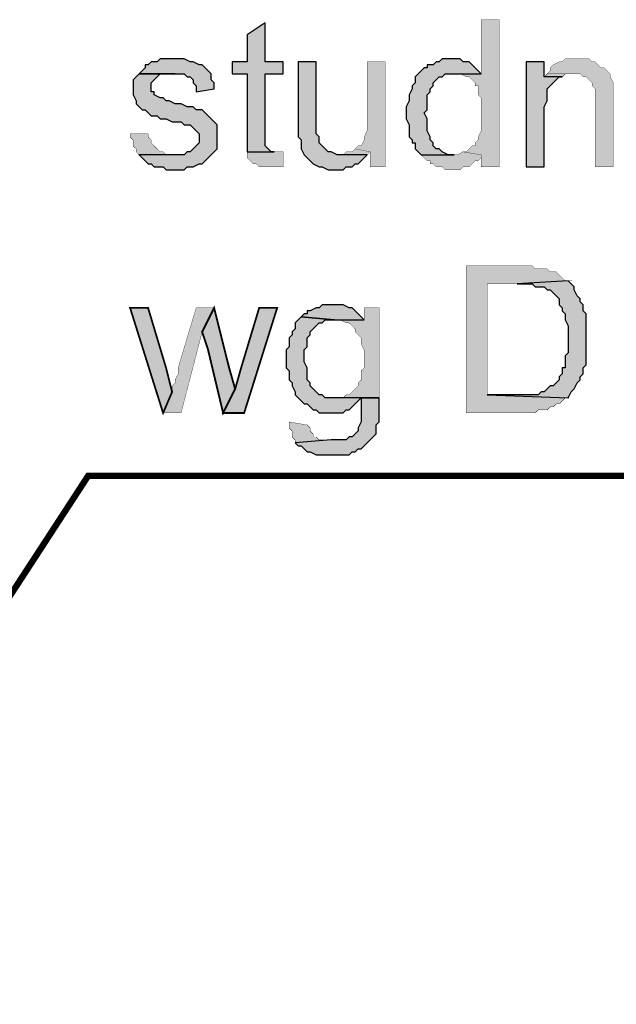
# Model space of a CAD drawing. Header units: millimetres. Extents: x 5659 to 8126, y 727 to 2118.
# Tile 29 of 53: x 6915 to 6923, y 2012 to 2026. Entities that reach past the tile are written whole.
import ezdxf

# ---------------------------------------------------------------- set-up
doc = ezdxf.new("R2010")
doc.units = ezdxf.units.MM
doc.layers.add('at_Entity', color=7, linetype='Continuous')
doc.layers.add('at_Solid', color=7, linetype='Continuous')

msp = doc.modelspace()

# ---------------------------------------------------------------- hatches: boundary and pattern name
at = {"layer": 'at_Solid'}
for points in [[(6918.147, 2025.689), (6917.893, 2025.52), (6917.893, 2025.138), (6917.681, 2025.138), (6917.681, 2024.969), (6917.893, 2024.969), (6917.893, 2023.868), (6918.274, 2023.868), (6918.232, 2023.868), (6918.19, 2023.91), (6918.147, 2023.952), (6918.147, 2024.969), (6918.401, 2024.969), (6918.401, 2025.138), (6918.147, 2025.138)], [(6921.451, 2025.731), (6921.197, 2025.731), (6921.197, 2024.969), (6920.816, 2024.969), (6920.901, 2024.969), (6920.985, 2024.927), (6921.028, 2024.927), (6921.07, 2024.884), (6921.112, 2024.842), (6921.112, 2024.8), (6921.155, 2024.8), (6921.155, 2024.672), (6921.197, 2024.63), (6921.197, 2024.164), (6921.155, 2024.079), (6921.155, 2024.037), (6921.112, 2023.995), (6921.112, 2023.952), (6921.07, 2023.952), (6921.028, 2023.91), (6920.985, 2023.868), (6920.943, 2023.868), (6921.197, 2023.825), (6921.197, 2023.656), (6921.451, 2023.656)], [(6916.834, 2025.181), (6916.665, 2025.181), (6916.622, 2025.138), (6916.538, 2025.138), (6916.495, 2025.096), (6916.453, 2025.096), (6916.453, 2025.054), (6916.41, 2025.011), (6916.368, 2024.969), (6916.876, 2024.969), (6917.004, 2024.969), (6917.046, 2024.927), (6917.088, 2024.927), (6917.131, 2024.884), (6917.131, 2024.842), (6917.173, 2024.8), (6917.173, 2024.715), (6917.427, 2024.757), (6917.427, 2024.842), (6917.385, 2024.884), (6917.385, 2024.969), (6917.342, 2025.011), (6917.3, 2025.054), (6917.258, 2025.096), (6917.215, 2025.096), (6917.131, 2025.138), (6917.088, 2025.138), (6917.004, 2025.181), (6916.919, 2025.181)], [(6920.774, 2025.181), (6920.646, 2025.181), (6920.604, 2025.138), (6920.562, 2025.138), (6920.519, 2025.096), (6920.435, 2025.096), (6920.435, 2025.054), (6920.392, 2025.054), (6920.35, 2025.011), (6920.308, 2024.969), (6920.265, 2024.927), (6920.265, 2024.842), (6920.223, 2024.8), (6920.223, 2024.757), (6920.181, 2024.672), (6920.181, 2024.588), (6920.138, 2024.503), (6920.138, 2024.334), (6920.181, 2024.249), (6920.181, 2024.079), (6920.223, 2024.037), (6920.223, 2023.995), (6920.265, 2023.995), (6920.265, 2023.91), (6920.308, 2023.868), (6920.35, 2023.825), (6920.816, 2023.825), (6920.731, 2023.825), (6920.646, 2023.868), (6920.604, 2023.91), (6920.562, 2023.91), (6920.519, 2023.952), (6920.519, 2023.995), (6920.477, 2024.037), (6920.477, 2024.079), (6920.435, 2024.164), (6920.435, 2024.334), (6920.392, 2024.418), (6920.435, 2024.461), (6920.435, 2024.672), (6920.477, 2024.715), (6920.477, 2024.757), (6920.519, 2024.8), (6920.519, 2024.842), (6920.562, 2024.884), (6920.604, 2024.927), (6920.646, 2024.927), (6920.689, 2024.969), (6921.197, 2024.969), (6921.155, 2025.011), (6921.112, 2025.054), (6921.07, 2025.096), (6921.028, 2025.138), (6920.943, 2025.138), (6920.901, 2025.181), (6920.858, 2025.181)], [(6922.553, 2025.181), (6922.383, 2025.181), (6922.341, 2025.138), (6922.299, 2025.138), (6922.214, 2025.096), (6922.171, 2025.054), (6922.171, 2025.011), (6922.129, 2024.969), (6922.51, 2024.969), (6922.595, 2024.969), (6922.637, 2024.927), (6922.68, 2024.927), (6922.722, 2024.884), (6922.764, 2024.842), (6922.764, 2024.8), (6922.807, 2024.757), (6922.807, 2023.656), (6923.061, 2023.656), (6923.061, 2024.842), (6923.019, 2024.927), (6923.019, 2024.969), (6922.976, 2025.011), (6922.934, 2025.054), (6922.892, 2025.054), (6922.849, 2025.096), (6922.807, 2025.138), (6922.764, 2025.138), (6922.722, 2025.181), (6922.595, 2025.181)], [(6918.867, 2025.138), (6918.613, 2025.138), (6918.613, 2024.079), (6918.656, 2024.037), (6918.656, 2023.91), (6918.698, 2023.825), (6918.74, 2023.783), (6918.783, 2023.741), (6918.825, 2023.698), (6918.91, 2023.656), (6918.952, 2023.656), (6919.037, 2023.613), (6919.249, 2023.613), (6919.291, 2023.656), (6919.376, 2023.656), (6919.418, 2023.698), (6919.46, 2023.698), (6919.503, 2023.741), (6919.545, 2023.783), (6919.587, 2023.825), (6919.164, 2023.825), (6919.079, 2023.868), (6919.037, 2023.868), (6918.994, 2023.91), (6918.952, 2023.952), (6918.91, 2023.995), (6918.91, 2024.079), (6918.867, 2024.122), (6918.867, 2024.334)], [(6919.842, 2025.138), (6919.587, 2025.138), (6919.587, 2024.164), (6919.545, 2024.079), (6919.545, 2024.037), (6919.503, 2023.952), (6919.46, 2023.952), (6919.418, 2023.91), (6919.63, 2023.868), (6919.63, 2023.656), (6919.842, 2023.656)], [(6922.087, 2025.138), (6921.833, 2025.138), (6921.833, 2023.656), (6922.087, 2023.656), (6922.087, 2024.503), (6922.129, 2024.588), (6922.129, 2024.757), (6922.171, 2024.8), (6922.214, 2024.842), (6922.256, 2024.884), (6922.299, 2024.927), (6922.341, 2024.927), (6922.087, 2024.927)], [(6916.368, 2024.969), (6916.326, 2024.927), (6916.283, 2024.884), (6916.283, 2024.672), (6916.326, 2024.588), (6916.326, 2024.545), (6916.368, 2024.503), (6916.41, 2024.461), (6916.453, 2024.461), (6916.495, 2024.418), (6916.538, 2024.376), (6916.622, 2024.376), (6916.665, 2024.334), (6916.749, 2024.334), (6916.834, 2024.291), (6916.961, 2024.291), (6917.004, 2024.249), (6917.088, 2024.249), (6917.131, 2024.206), (6917.173, 2024.164), (6917.215, 2024.122), (6917.215, 2023.995), (6917.173, 2023.952), (6917.131, 2023.91), (6917.088, 2023.868), (6917.046, 2023.868), (6917.004, 2023.825), (6916.368, 2023.825), (6916.41, 2023.783), (6916.453, 2023.741), (6916.495, 2023.698), (6916.538, 2023.698), (6916.58, 2023.656), (6916.707, 2023.656), (6916.749, 2023.613), (6917.004, 2023.613), (6917.046, 2023.656), (6917.131, 2023.656), (6917.215, 2023.698), (6917.258, 2023.698), (6917.3, 2023.741), (6917.342, 2023.783), (6917.385, 2023.825), (6917.427, 2023.868), (6917.469, 2023.91), (6917.469, 2024.249), (6917.427, 2024.291), (6917.385, 2024.334), (6917.342, 2024.376), (6917.3, 2024.418), (6917.258, 2024.461), (6917.173, 2024.461), (6917.131, 2024.503), (6917.046, 2024.503), (6916.961, 2024.545), (6916.876, 2024.545), (6916.792, 2024.588), (6916.749, 2024.588), (6916.707, 2024.63), (6916.665, 2024.63), (6916.58, 2024.672), (6916.58, 2024.715), (6916.538, 2024.715), (6916.538, 2024.842), (6916.58, 2024.884), (6916.622, 2024.927), (6916.665, 2024.969), (6916.876, 2024.969)], [(6922.129, 2024.969), (6922.087, 2024.927), (6922.341, 2024.927), (6922.383, 2024.969), (6922.51, 2024.969)], [(6916.495, 2024.122), (6916.241, 2024.122), (6916.241, 2024.079), (6916.283, 2024.037), (6916.283, 2023.952), (6916.326, 2023.91), (6916.326, 2023.868), (6916.368, 2023.825), (6916.876, 2023.825), (6916.749, 2023.825), (6916.707, 2023.868), (6916.665, 2023.868), (6916.622, 2023.91), (6916.58, 2023.952), (6916.538, 2023.995), (6916.538, 2024.037), (6916.495, 2024.079)], [(6918.401, 2023.868), (6917.893, 2023.868), (6917.893, 2023.783), (6917.935, 2023.741), (6917.978, 2023.698), (6918.02, 2023.698), (6918.063, 2023.656), (6918.232, 2023.656), (6918.401, 2023.656)], [(6919.418, 2023.91), (6919.376, 2023.868), (6919.291, 2023.868), (6919.249, 2023.825), (6919.206, 2023.825), (6919.587, 2023.825), (6919.63, 2023.868)], [(6920.943, 2023.868), (6920.858, 2023.825), (6920.35, 2023.825), (6920.392, 2023.783), (6920.435, 2023.741), (6920.477, 2023.741), (6920.477, 2023.698), (6920.519, 2023.698), (6920.562, 2023.656), (6920.646, 2023.656), (6920.689, 2023.613), (6920.901, 2023.613), (6920.943, 2023.656), (6921.028, 2023.656), (6921.07, 2023.698), (6921.112, 2023.741), (6921.155, 2023.741), (6921.197, 2023.783), (6921.197, 2023.825)], [(6921.705, 2022.258), (6920.985, 2022.258), (6920.985, 2020.182), (6921.96, 2020.182), (6922.002, 2020.225), (6922.129, 2020.225), (6922.171, 2020.267), (6922.214, 2020.267), (6922.256, 2020.309), (6922.299, 2020.309), (6922.341, 2020.352), (6922.383, 2020.394), (6922.426, 2020.394), (6921.282, 2020.436), (6921.282, 2022.004), (6921.705, 2022.004), (6922.426, 2022.046), (6922.383, 2022.046), (6922.341, 2022.088), (6922.299, 2022.131), (6922.256, 2022.173), (6922.171, 2022.173), (6922.129, 2022.216), (6921.96, 2022.216), (6921.917, 2022.258), (6921.79, 2022.258)], [(6922.426, 2022.046), (6921.705, 2022.004), (6921.917, 2022.004), (6921.96, 2021.961), (6922.087, 2021.961), (6922.129, 2021.919), (6922.171, 2021.919), (6922.214, 2021.877), (6922.256, 2021.834), (6922.299, 2021.792), (6922.299, 2021.707), (6922.341, 2021.665), (6922.341, 2021.623), (6922.383, 2021.58), (6922.383, 2021.495), (6922.426, 2021.411), (6922.426, 2021.029), (6922.383, 2020.987), (6922.383, 2020.818), (6922.341, 2020.818), (6922.341, 2020.733), (6922.299, 2020.691), (6922.299, 2020.648), (6922.256, 2020.606), (6922.214, 2020.564), (6922.171, 2020.564), (6922.129, 2020.521), (6922.087, 2020.479), (6922.044, 2020.479), (6922.002, 2020.436), (6921.282, 2020.436), (6922.426, 2020.394), (6922.468, 2020.479), (6922.51, 2020.521), (6922.553, 2020.606), (6922.595, 2020.648), (6922.595, 2020.691), (6922.637, 2020.733), (6922.637, 2020.818), (6922.68, 2020.86), (6922.68, 2021.58), (6922.637, 2021.623), (6922.637, 2021.707), (6922.595, 2021.75), (6922.595, 2021.792), (6922.553, 2021.834), (6922.51, 2021.919), (6922.51, 2021.961), (6922.468, 2022.004)], [(6919.079, 2021.707), (6918.952, 2021.707), (6918.91, 2021.665), (6918.867, 2021.665), (6918.783, 2021.623), (6918.74, 2021.623), (6918.74, 2021.58), (6918.698, 2021.58), (6918.656, 2021.538), (6919.122, 2021.495), (6919.545, 2021.495), (6919.503, 2021.538), (6919.46, 2021.58), (6919.418, 2021.623), (6919.376, 2021.665), (6919.333, 2021.665), (6919.249, 2021.707), (6919.164, 2021.707)], [(6916.495, 2021.665), (6916.241, 2021.665), (6916.707, 2020.182), (6916.834, 2020.479), (6916.749, 2020.818)], [(6917.427, 2021.665), (6917.173, 2021.665), (6916.919, 2020.818), (6916.919, 2020.733), (6916.876, 2020.648), (6916.876, 2020.606), (6916.834, 2020.564), (6916.834, 2020.479), (6916.707, 2020.182), (6916.961, 2020.182), (6917.258, 2021.326)], [(6917.427, 2021.665), (6917.258, 2021.326), (6917.342, 2021.072), (6917.554, 2020.182), (6917.724, 2020.521), (6917.639, 2020.818)], [(6918.317, 2021.665), (6918.063, 2021.665), (6917.808, 2020.818), (6917.724, 2020.521), (6917.554, 2020.182), (6917.851, 2020.182)], [(6919.757, 2021.665), (6919.545, 2021.665), (6919.545, 2021.495), (6919.206, 2021.495), (6919.291, 2021.453), (6919.333, 2021.453), (6919.376, 2021.411), (6919.418, 2021.368), (6919.418, 2021.326), (6919.46, 2021.284), (6919.503, 2021.241), (6919.503, 2021.157), (6919.545, 2021.072), (6919.545, 2020.818), (6919.503, 2020.775), (6919.503, 2020.648), (6919.46, 2020.606), (6919.46, 2020.564), (6919.418, 2020.521), (6919.376, 2020.479), (6919.333, 2020.436), (6919.291, 2020.436), (6919.249, 2020.394), (6919.122, 2020.394), (6919.757, 2020.394)], [(6918.656, 2021.538), (6918.613, 2021.495), (6918.571, 2021.453), (6918.571, 2021.368), (6918.528, 2021.326), (6918.528, 2021.284), (6918.486, 2021.241), (6918.486, 2021.114), (6918.444, 2021.072), (6918.444, 2020.818), (6918.486, 2020.775), (6918.486, 2020.648), (6918.528, 2020.606), (6918.528, 2020.564), (6918.571, 2020.479), (6918.571, 2020.436), (6918.613, 2020.394), (6918.656, 2020.352), (6918.698, 2020.309), (6918.74, 2020.309), (6918.783, 2020.267), (6918.825, 2020.225), (6918.867, 2020.225), (6918.91, 2020.182), (6919.249, 2020.182), (6919.291, 2020.225), (6919.333, 2020.225), (6919.376, 2020.267), (6919.418, 2020.309), (6919.46, 2020.352), (6919.503, 2020.394), (6919.757, 2020.394), (6918.994, 2020.394), (6918.952, 2020.436), (6918.91, 2020.436), (6918.867, 2020.479), (6918.825, 2020.521), (6918.783, 2020.564), (6918.783, 2020.606), (6918.74, 2020.648), (6918.74, 2020.818), (6918.698, 2020.902), (6918.698, 2021.072), (6918.74, 2021.114), (6918.74, 2021.241), (6918.783, 2021.284), (6918.783, 2021.326), (6918.825, 2021.368), (6918.867, 2021.411), (6918.91, 2021.453), (6918.952, 2021.453), (6918.994, 2021.495), (6919.122, 2021.495)], [(6919.757, 2020.394), (6919.503, 2020.394), (6919.503, 2020.055), (6919.46, 2019.97), (6919.46, 2019.928), (6919.418, 2019.886), (6919.376, 2019.843), (6919.333, 2019.843), (6919.291, 2019.801), (6919.079, 2019.801), (6918.571, 2019.759), (6918.613, 2019.716), (6918.656, 2019.716), (6918.698, 2019.674), (6918.74, 2019.632), (6918.783, 2019.632), (6918.867, 2019.589), (6919.333, 2019.589), (6919.376, 2019.632), (6919.418, 2019.632), (6919.46, 2019.674), (6919.503, 2019.674), (6919.545, 2019.716), (6919.587, 2019.759), (6919.63, 2019.801), (6919.672, 2019.843), (6919.715, 2019.886), (6919.715, 2020.013), (6919.757, 2020.055), (6919.757, 2020.309)], [(6918.486, 2020.055), (6918.486, 2019.97), (6918.528, 2019.928), (6918.528, 2019.843), (6918.571, 2019.801), (6918.571, 2019.759), (6919.079, 2019.801), (6918.91, 2019.801), (6918.867, 2019.843), (6918.825, 2019.843), (6918.825, 2019.886), (6918.783, 2019.928), (6918.783, 2019.97), (6918.74, 2020.013)]]:
    msp.add_hatch(color=7, dxfattribs=at).paths.add_polyline_path(points)

# ---------------------------------------------------------------- linework, layer by layer
at = {"layer": 'at_Entity', "color": 7}
for points in [[(6918.147, 2025.689), (6917.893, 2025.52), (6917.893, 2025.138), (6917.681, 2025.138), (6917.681, 2024.969), (6917.893, 2024.969), (6917.893, 2023.868), (6918.274, 2023.868), (6918.232, 2023.868), (6918.19, 2023.91), (6918.19, 2023.91), (6918.147, 2023.952), (6918.147, 2024.969), (6918.401, 2024.969), (6918.401, 2025.138), (6918.147, 2025.138), (6918.147, 2025.689)], [(6916.834, 2025.181), (6916.665, 2025.181), (6916.622, 2025.138), (6916.538, 2025.138), (6916.495, 2025.096), (6916.453, 2025.096), (6916.453, 2025.054), (6916.41, 2025.011), (6916.368, 2024.969), (6916.876, 2024.969), (6917.004, 2024.969), (6917.046, 2024.927), (6917.088, 2024.927), (6917.131, 2024.884), (6917.131, 2024.842), (6917.173, 2024.8), (6917.173, 2024.715), (6917.427, 2024.757), (6917.427, 2024.842), (6917.385, 2024.884), (6917.385, 2024.969), (6917.342, 2025.011), (6917.342, 2025.011), (6917.3, 2025.054), (6917.258, 2025.096), (6917.215, 2025.096), (6917.131, 2025.138), (6917.088, 2025.138), (6917.004, 2025.181), (6916.919, 2025.181), (6916.834, 2025.181)], [(6920.774, 2025.181), (6920.646, 2025.181), (6920.604, 2025.138), (6920.562, 2025.138), (6920.519, 2025.096), (6920.435, 2025.096), (6920.435, 2025.054), (6920.392, 2025.054), (6920.35, 2025.011), (6920.308, 2024.969), (6920.265, 2024.927), (6920.265, 2024.842), (6920.223, 2024.8), (6920.223, 2024.757), (6920.181, 2024.672), (6920.181, 2024.588), (6920.138, 2024.503), (6920.138, 2024.334), (6920.181, 2024.249), (6920.181, 2024.079), (6920.223, 2024.037), (6920.223, 2023.995), (6920.265, 2023.995), (6920.265, 2023.91), (6920.308, 2023.868), (6920.35, 2023.825), (6920.816, 2023.825), (6920.731, 2023.825), (6920.646, 2023.868), (6920.604, 2023.91), (6920.562, 2023.91), (6920.519, 2023.952), (6920.519, 2023.995), (6920.477, 2024.037), (6920.477, 2024.079), (6920.435, 2024.164), (6920.435, 2024.334), (6920.392, 2024.418), (6920.392, 2024.418), (6920.435, 2024.461), (6920.435, 2024.672), (6920.477, 2024.715), (6920.477, 2024.757), (6920.519, 2024.8), (6920.519, 2024.842), (6920.562, 2024.884), (6920.604, 2024.927), (6920.646, 2024.927), (6920.689, 2024.969), (6921.197, 2024.969), (6921.197, 2024.969), (6921.155, 2025.011), (6921.112, 2025.054), (6921.07, 2025.096), (6921.028, 2025.138), (6920.943, 2025.138), (6920.901, 2025.181), (6920.858, 2025.181), (6920.774, 2025.181)], [(6918.867, 2025.138), (6918.613, 2025.138), (6918.613, 2024.079), (6918.656, 2024.037), (6918.656, 2023.91), (6918.698, 2023.825), (6918.74, 2023.783), (6918.74, 2023.783), (6918.783, 2023.741), (6918.825, 2023.698), (6918.91, 2023.656), (6918.952, 2023.656), (6919.037, 2023.613), (6919.249, 2023.613), (6919.291, 2023.656), (6919.376, 2023.656), (6919.418, 2023.698), (6919.46, 2023.698), (6919.503, 2023.741), (6919.545, 2023.783), (6919.587, 2023.825), (6919.164, 2023.825), (6919.079, 2023.868), (6919.037, 2023.868), (6918.994, 2023.91), (6918.994, 2023.91), (6918.952, 2023.952), (6918.91, 2023.995), (6918.91, 2024.079), (6918.867, 2024.122), (6918.867, 2024.334), (6918.867, 2025.138)], [(6922.087, 2025.138), (6921.833, 2025.138), (6921.833, 2023.656), (6922.087, 2023.656), (6922.087, 2024.503), (6922.129, 2024.588), (6922.129, 2024.757), (6922.171, 2024.8), (6922.214, 2024.842), (6922.214, 2024.842), (6922.256, 2024.884), (6922.299, 2024.927), (6922.341, 2024.927), (6922.087, 2024.927), (6922.087, 2025.138)], [(6916.368, 2024.969), (6916.326, 2024.927), (6916.326, 2024.927), (6916.283, 2024.884), (6916.283, 2024.672), (6916.326, 2024.588), (6916.326, 2024.545), (6916.368, 2024.503), (6916.41, 2024.461), (6916.453, 2024.461), (6916.495, 2024.418), (6916.495, 2024.418), (6916.538, 2024.376), (6916.622, 2024.376), (6916.665, 2024.334), (6916.749, 2024.334), (6916.834, 2024.291), (6916.961, 2024.291), (6917.004, 2024.249), (6917.088, 2024.249), (6917.131, 2024.206), (6917.131, 2024.206), (6917.173, 2024.164), (6917.215, 2024.122), (6917.215, 2023.995), (6917.173, 2023.952), (6917.131, 2023.91), (6917.088, 2023.868), (6917.046, 2023.868), (6917.004, 2023.825), (6916.368, 2023.825), (6916.41, 2023.783), (6916.453, 2023.741), (6916.453, 2023.741), (6916.495, 2023.698), (6916.538, 2023.698), (6916.58, 2023.656), (6916.707, 2023.656), (6916.749, 2023.613), (6917.004, 2023.613), (6917.046, 2023.656), (6917.131, 2023.656), (6917.215, 2023.698), (6917.258, 2023.698), (6917.3, 2023.741), (6917.342, 2023.783), (6917.385, 2023.825), (6917.427, 2023.868), (6917.427, 2023.868), (6917.469, 2023.91), (6917.469, 2024.249), (6917.427, 2024.291), (6917.385, 2024.334), (6917.342, 2024.376), (6917.3, 2024.418), (6917.258, 2024.461), (6917.173, 2024.461), (6917.131, 2024.503), (6917.046, 2024.503), (6916.961, 2024.545), (6916.876, 2024.545), (6916.876, 2024.545), (6916.792, 2024.588), (6916.749, 2024.588), (6916.707, 2024.63), (6916.665, 2024.63), (6916.665, 2024.63), (6916.58, 2024.672), (6916.58, 2024.715), (6916.538, 2024.715), (6916.538, 2024.842), (6916.58, 2024.884), (6916.622, 2024.927), (6916.622, 2024.927), (6916.665, 2024.969), (6916.876, 2024.969), (6916.368, 2024.969)], [(6922.426, 2022.046), (6921.705, 2022.004), (6921.917, 2022.004), (6921.96, 2021.961), (6922.087, 2021.961), (6922.129, 2021.919), (6922.171, 2021.919), (6922.214, 2021.877), (6922.256, 2021.834), (6922.299, 2021.792), (6922.299, 2021.707), (6922.341, 2021.665), (6922.341, 2021.623), (6922.383, 2021.58), (6922.383, 2021.495), (6922.426, 2021.411), (6922.426, 2021.029), (6922.383, 2020.987), (6922.383, 2020.818), (6922.341, 2020.818), (6922.341, 2020.733), (6922.299, 2020.691), (6922.299, 2020.648), (6922.256, 2020.606), (6922.214, 2020.564), (6922.171, 2020.564), (6922.129, 2020.521), (6922.087, 2020.479), (6922.044, 2020.479), (6922.002, 2020.436), (6921.282, 2020.436), (6922.426, 2020.394), (6922.468, 2020.479), (6922.51, 2020.521), (6922.51, 2020.521), (6922.553, 2020.606), (6922.595, 2020.648), (6922.595, 2020.691), (6922.637, 2020.733), (6922.637, 2020.818), (6922.68, 2020.86), (6922.68, 2021.58), (6922.637, 2021.623), (6922.637, 2021.707), (6922.595, 2021.75), (6922.595, 2021.792), (6922.553, 2021.834), (6922.51, 2021.919), (6922.51, 2021.961), (6922.468, 2022.004), (6922.426, 2022.046)], [(6919.079, 2021.707), (6918.952, 2021.707), (6918.91, 2021.665), (6918.867, 2021.665), (6918.783, 2021.623), (6918.74, 2021.623), (6918.74, 2021.58), (6918.698, 2021.58), (6918.656, 2021.538), (6919.122, 2021.495), (6919.545, 2021.495), (6919.545, 2021.495), (6919.503, 2021.538), (6919.46, 2021.58), (6919.418, 2021.623), (6919.376, 2021.665), (6919.333, 2021.665), (6919.249, 2021.707), (6919.164, 2021.707), (6919.079, 2021.707)], [(6918.656, 2021.538), (6918.613, 2021.495), (6918.571, 2021.453), (6918.571, 2021.368), (6918.528, 2021.326), (6918.528, 2021.284), (6918.486, 2021.241), (6918.486, 2021.114), (6918.444, 2021.072), (6918.444, 2020.818), (6918.486, 2020.775), (6918.486, 2020.648), (6918.528, 2020.606), (6918.528, 2020.564), (6918.571, 2020.479), (6918.571, 2020.436), (6918.613, 2020.394), (6918.656, 2020.352), (6918.698, 2020.309), (6918.74, 2020.309), (6918.783, 2020.267), (6918.825, 2020.225), (6918.867, 2020.225), (6918.91, 2020.182), (6919.249, 2020.182), (6919.291, 2020.225), (6919.333, 2020.225), (6919.376, 2020.267), (6919.418, 2020.309), (6919.46, 2020.352), (6919.503, 2020.394), (6919.757, 2020.394), (6918.994, 2020.394), (6918.952, 2020.436), (6918.91, 2020.436), (6918.867, 2020.479), (6918.825, 2020.521), (6918.825, 2020.521), (6918.783, 2020.564), (6918.783, 2020.606), (6918.74, 2020.648), (6918.74, 2020.818), (6918.698, 2020.902), (6918.698, 2021.072), (6918.74, 2021.114), (6918.74, 2021.241), (6918.783, 2021.284), (6918.783, 2021.326), (6918.825, 2021.368), (6918.867, 2021.411), (6918.91, 2021.453), (6918.952, 2021.453), (6918.994, 2021.495), (6919.122, 2021.495), (6918.656, 2021.538)], [(6919.757, 2020.394), (6919.503, 2020.394), (6919.503, 2020.055), (6919.46, 2019.97), (6919.46, 2019.928), (6919.418, 2019.886), (6919.376, 2019.843), (6919.333, 2019.843), (6919.291, 2019.801), (6919.079, 2019.801), (6918.571, 2019.759), (6918.613, 2019.716), (6918.656, 2019.716), (6918.656, 2019.716), (6918.698, 2019.674), (6918.74, 2019.632), (6918.783, 2019.632), (6918.867, 2019.589), (6919.333, 2019.589), (6919.376, 2019.632), (6919.418, 2019.632), (6919.46, 2019.674), (6919.503, 2019.674), (6919.545, 2019.716), (6919.587, 2019.759), (6919.63, 2019.801), (6919.672, 2019.843), (6919.715, 2019.886), (6919.715, 2020.013), (6919.757, 2020.055), (6919.757, 2020.309), (6919.757, 2020.394)]]:
    msp.add_lwpolyline(points, dxfattribs=at)
for points in [[(6921.451, 2025.731, 0.00424, 0.00424, 0), (6921.197, 2025.731, 0.00424, 0.00424, 0), (6921.197, 2024.969, 0.00424, 0.00424, 0), (6920.816, 2024.969, 0.00424, 0.00424, 0), (6920.901, 2024.969, 0.00424, 0.00424, 0), (6920.985, 2024.927, 0.00424, 0.00424, 0), (6921.028, 2024.927, 0.00424, 0.00424, 0), (6921.07, 2024.884, 0.00424, 0.00424, 0), (6921.112, 2024.842, 0.00424, 0.00424, 0), (6921.112, 2024.8, 0.00424, 0.00424, 0), (6921.155, 2024.8, 0.00424, 0.00424, 0), (6921.155, 2024.672, 0.00424, 0.00424, 0), (6921.197, 2024.63, 0.00424, 0.00424, 0), (6921.197, 2024.164, 0.00424, 0.00424, 0), (6921.155, 2024.079, 0.00424, 0.00424, 0), (6921.155, 2024.037, 0.00424, 0.00424, 0), (6921.112, 2023.995, 0.00424, 0.00424, 0), (6921.112, 2023.952, 0.00424, 0.00424, 0), (6921.07, 2023.952, 0.00424, 0.00424, 0), (6921.028, 2023.91, 0.00424, 0.00424, 0), (6920.985, 2023.868, 0.00424, 0.00424, 0), (6920.943, 2023.868, 0.00424, 0.00424, 0), (6921.197, 2023.825, 0.00424, 0.00424, 0), (6921.197, 2023.656, 0.00424, 0.00424, 0), (6921.451, 2023.656, 0.00424, 0.00424, 0), (6921.451, 2025.731, 0.00424, 0.00424, 0)], [(6922.553, 2025.181, 0.00424, 0.00424, 0), (6922.383, 2025.181, 0.00424, 0.00424, 0), (6922.341, 2025.138, 0.00424, 0.00424, 0), (6922.299, 2025.138, 0.00424, 0.00424, 0), (6922.214, 2025.096, 0.00424, 0.00424, 0), (6922.171, 2025.054, 0.00424, 0.00424, 0), (6922.171, 2025.011, 0.00424, 0.00424, 0), (6922.129, 2024.969, 0.00424, 0.00424, 0), (6922.51, 2024.969, 0.00424, 0.00424, 0), (6922.595, 2024.969, 0.00424, 0.00424, 0), (6922.637, 2024.927, 0.00424, 0.00424, 0), (6922.68, 2024.927, 0.00424, 0.00424, 0), (6922.722, 2024.884, 0.00424, 0.00424, 0), (6922.764, 2024.842, 0.00424, 0.00424, 0), (6922.764, 2024.8, 0.00424, 0.00424, 0), (6922.807, 2024.757, 0.00424, 0.00424, 0), (6922.807, 2023.656, 0.00424, 0.00424, 0), (6923.061, 2023.656, 0.00424, 0.00424, 0), (6923.061, 2024.842, 0.00424, 0.00424, 0), (6923.019, 2024.927, 0.00424, 0.00424, 0), (6923.019, 2024.969, 0.00424, 0.00424, 0), (6922.976, 2025.011, 0.00424, 0.00424, 0), (6922.934, 2025.054, 0.00424, 0.00424, 0), (6922.892, 2025.054, 0.00424, 0.00424, 0), (6922.849, 2025.096, 0.00424, 0.00424, 0), (6922.807, 2025.138, 0.00424, 0.00424, 0), (6922.764, 2025.138, 0.00424, 0.00424, 0), (6922.722, 2025.181, 0.00424, 0.00424, 0), (6922.595, 2025.181, 0.00424, 0.00424, 0), (6922.553, 2025.181, 0.00424, 0.00424, 0)], [(6919.842, 2025.138, 0.00424, 0.00424, 0), (6919.587, 2025.138, 0.00424, 0.00424, 0), (6919.587, 2024.164, 0.00424, 0.00424, 0), (6919.545, 2024.079, 0.00424, 0.00424, 0), (6919.545, 2024.037, 0.00424, 0.00424, 0), (6919.503, 2023.952, 0.00424, 0.00424, 0), (6919.46, 2023.952, 0.00424, 0.00424, 0), (6919.418, 2023.91, 0.00424, 0.00424, 0), (6919.63, 2023.868, 0.00424, 0.00424, 0), (6919.63, 2023.656, 0.00424, 0.00424, 0), (6919.842, 2023.656, 0.00424, 0.00424, 0), (6919.842, 2025.138, 0.00424, 0.00424, 0)], [(6922.129, 2024.969, 0.00599, 0.00599, 0), (6922.087, 2024.927, 0.00599, 0.00599, 0), (6922.341, 2024.927, 0.00599, 0.00599, 0), (6922.383, 2024.969, 0.00599, 0.00599, 0), (6922.51, 2024.969, 0.00599, 0.00599, 0), (6922.129, 2024.969, 0.00599, 0.00599, 0)], [(6916.495, 2024.122, 0.00424, 0.00424, 0), (6916.241, 2024.122, 0.00424, 0.00424, 0), (6916.241, 2024.079, 0.00424, 0.00424, 0), (6916.283, 2024.037, 0.00424, 0.00424, 0), (6916.283, 2023.952, 0.00424, 0.00424, 0), (6916.326, 2023.91, 0.00424, 0.00424, 0), (6916.326, 2023.868, 0.00424, 0.00424, 0), (6916.368, 2023.825, 0.00424, 0.00424, 0), (6916.876, 2023.825, 0.00424, 0.00424, 0), (6916.749, 2023.825, 0.00424, 0.00424, 0), (6916.707, 2023.868, 0.00424, 0.00424, 0), (6916.665, 2023.868, 0.00424, 0.00424, 0), (6916.622, 2023.91, 0.00424, 0.00424, 0), (6916.58, 2023.952, 0.00424, 0.00424, 0), (6916.538, 2023.995, 0.00424, 0.00424, 0), (6916.538, 2024.037, 0.00424, 0.00424, 0), (6916.495, 2024.079, 0.00424, 0.00424, 0), (6916.495, 2024.122, 0.00424, 0.00424, 0)], [(6918.401, 2023.868, 0.00424, 0.00424, 0), (6917.893, 2023.868, 0.00424, 0.00424, 0), (6917.893, 2023.783, 0.00424, 0.00424, 0), (6917.935, 2023.741, 0.00424, 0.00424, 0), (6917.978, 2023.698, 0.00424, 0.00424, 0), (6918.02, 2023.698, 0.00424, 0.00424, 0), (6918.063, 2023.656, 0.00424, 0.00424, 0), (6918.232, 2023.656, 0.00424, 0.00424, 0), (6918.401, 2023.656, 0.00424, 0.00424, 0), (6918.401, 2023.868, 0.00424, 0.00424, 0)], [(6919.418, 2023.91, 0.00424, 0.00424, 0), (6919.376, 2023.868, 0.00424, 0.00424, 0), (6919.291, 2023.868, 0.00424, 0.00424, 0), (6919.249, 2023.825, 0.00424, 0.00424, 0), (6919.206, 2023.825, 0.00424, 0.00424, 0), (6919.587, 2023.825, 0.00424, 0.00424, 0), (6919.63, 2023.868, 0.00424, 0.00424, 0), (6919.418, 2023.91, 0.00424, 0.00424, 0)], [(6920.943, 2023.868, 0.00424, 0.00424, 0), (6920.858, 2023.825, 0.00424, 0.00424, 0), (6920.35, 2023.825, 0.00424, 0.00424, 0), (6920.392, 2023.783, 0.00424, 0.00424, 0), (6920.435, 2023.741, 0.00424, 0.00424, 0), (6920.477, 2023.741, 0.00424, 0.00424, 0), (6920.477, 2023.698, 0.00424, 0.00424, 0), (6920.519, 2023.698, 0.00424, 0.00424, 0), (6920.562, 2023.656, 0.00424, 0.00424, 0), (6920.646, 2023.656, 0.00424, 0.00424, 0), (6920.689, 2023.613, 0.00424, 0.00424, 0), (6920.901, 2023.613, 0.00424, 0.00424, 0), (6920.943, 2023.656, 0.00424, 0.00424, 0), (6921.028, 2023.656, 0.00424, 0.00424, 0), (6921.07, 2023.698, 0.00424, 0.00424, 0), (6921.112, 2023.741, 0.00424, 0.00424, 0), (6921.155, 2023.741, 0.00424, 0.00424, 0), (6921.197, 2023.783, 0.00424, 0.00424, 0), (6921.197, 2023.825, 0.00424, 0.00424, 0), (6920.943, 2023.868, 0.00424, 0.00424, 0)], [(6921.705, 2022.258, 0.00424, 0.00424, 0), (6920.985, 2022.258, 0.00424, 0.00424, 0), (6920.985, 2020.182, 0.00424, 0.00424, 0), (6921.96, 2020.182, 0.00424, 0.00424, 0), (6922.002, 2020.225, 0.00424, 0.00424, 0), (6922.129, 2020.225, 0.00424, 0.00424, 0), (6922.171, 2020.267, 0.00424, 0.00424, 0), (6922.214, 2020.267, 0.00424, 0.00424, 0), (6922.256, 2020.309, 0.00424, 0.00424, 0), (6922.299, 2020.309, 0.00424, 0.00424, 0), (6922.341, 2020.352, 0.00424, 0.00424, 0), (6922.383, 2020.394, 0.00424, 0.00424, 0), (6922.426, 2020.394, 0.00424, 0.00424, 0), (6921.282, 2020.436, 0.00424, 0.00424, 0), (6921.282, 2022.004, 0.00424, 0.00424, 0), (6921.705, 2022.004, 0.00424, 0.00424, 0), (6922.426, 2022.046, 0.00424, 0.00424, 0), (6922.383, 2022.046, 0.00424, 0.00424, 0), (6922.341, 2022.088, 0.00424, 0.00424, 0), (6922.299, 2022.131, 0.00424, 0.00424, 0), (6922.256, 2022.173, 0.00424, 0.00424, 0), (6922.171, 2022.173, 0.00424, 0.00424, 0), (6922.129, 2022.216, 0.00424, 0.00424, 0), (6921.96, 2022.216, 0.00424, 0.00424, 0), (6921.917, 2022.258, 0.00424, 0.00424, 0), (6921.79, 2022.258, 0.00424, 0.00424, 0), (6921.705, 2022.258, 0.00424, 0.00424, 0)], [(6916.495, 2021.665, 0.0254, 0.0254, 0), (6916.241, 2021.665, 0.0254, 0.0254, 0), (6916.707, 2020.182, 0.0254, 0.0254, 0), (6916.834, 2020.479, 0.0254, 0.0254, 0), (6916.749, 2020.818, 0.0254, 0.0254, 0), (6916.495, 2021.665, 0.0254, 0.0254, 0)], [(6917.427, 2021.665, 0.00424, 0.00424, 0), (6917.173, 2021.665, 0.00424, 0.00424, 0), (6916.919, 2020.818, 0.00424, 0.00424, 0), (6916.919, 2020.733, 0.00424, 0.00424, 0), (6916.876, 2020.648, 0.00424, 0.00424, 0), (6916.876, 2020.606, 0.00424, 0.00424, 0), (6916.834, 2020.564, 0.00424, 0.00424, 0), (6916.834, 2020.479, 0.00424, 0.00424, 0), (6916.707, 2020.182, 0.00424, 0.00424, 0), (6916.961, 2020.182, 0.00424, 0.00424, 0), (6917.258, 2021.326, 0.00424, 0.00424, 0), (6917.427, 2021.665, 0.00424, 0.00424, 0)], [(6917.427, 2021.665, 0.0268, 0.0268, 0), (6917.258, 2021.326, 0.0268, 0.0268, 0), (6917.342, 2021.072, 0.0268, 0.0268, 0), (6917.554, 2020.182, 0.0268, 0.0268, 0), (6917.724, 2020.521, 0.0268, 0.0268, 0), (6917.639, 2020.818, 0.0268, 0.0268, 0), (6917.427, 2021.665, 0.0268, 0.0268, 0)], [(6918.317, 2021.665, 0.0254, 0.0254, 0), (6918.063, 2021.665, 0.0254, 0.0254, 0), (6917.808, 2020.818, 0.0254, 0.0254, 0), (6917.724, 2020.521, 0.0254, 0.0254, 0), (6917.554, 2020.182, 0.0254, 0.0254, 0), (6917.851, 2020.182, 0.0254, 0.0254, 0), (6918.317, 2021.665, 0.0254, 0.0254, 0)], [(6919.757, 2021.665, 0.00424, 0.00424, 0), (6919.545, 2021.665, 0.00424, 0.00424, 0), (6919.545, 2021.495, 0.00424, 0.00424, 0), (6919.206, 2021.495, 0.00424, 0.00424, 0), (6919.291, 2021.453, 0.00424, 0.00424, 0), (6919.333, 2021.453, 0.00424, 0.00424, 0), (6919.376, 2021.411, 0.00424, 0.00424, 0), (6919.418, 2021.368, 0.00424, 0.00424, 0), (6919.418, 2021.326, 0.00424, 0.00424, 0), (6919.46, 2021.284, 0.00424, 0.00424, 0), (6919.503, 2021.241, 0.00424, 0.00424, 0), (6919.503, 2021.157, 0.00424, 0.00424, 0), (6919.545, 2021.072, 0.00424, 0.00424, 0), (6919.545, 2020.818, 0.00424, 0.00424, 0), (6919.503, 2020.775, 0.00424, 0.00424, 0), (6919.503, 2020.648, 0.00424, 0.00424, 0), (6919.46, 2020.606, 0.00424, 0.00424, 0), (6919.46, 2020.564, 0.00424, 0.00424, 0), (6919.418, 2020.521, 0.00424, 0.00424, 0), (6919.376, 2020.479, 0.00424, 0.00424, 0), (6919.333, 2020.436, 0.00424, 0.00424, 0), (6919.291, 2020.436, 0.00424, 0.00424, 0), (6919.249, 2020.394, 0.00424, 0.00424, 0), (6919.122, 2020.394, 0.00424, 0.00424, 0), (6919.757, 2020.394, 0.00424, 0.00424, 0), (6919.757, 2021.665, 0.00424, 0.00424, 0)], [(6918.486, 2020.055, 0.00424, 0.00424, 0), (6918.486, 2019.97, 0.00424, 0.00424, 0), (6918.528, 2019.928, 0.00424, 0.00424, 0), (6918.528, 2019.843, 0.00424, 0.00424, 0), (6918.571, 2019.801, 0.00424, 0.00424, 0), (6918.571, 2019.759, 0.00424, 0.00424, 0), (6919.079, 2019.801, 0.00424, 0.00424, 0), (6918.91, 2019.801, 0.00424, 0.00424, 0), (6918.867, 2019.843, 0.00424, 0.00424, 0), (6918.825, 2019.843, 0.00424, 0.00424, 0), (6918.825, 2019.886, 0.00424, 0.00424, 0), (6918.783, 2019.928, 0.00424, 0.00424, 0), (6918.783, 2019.97, 0.00424, 0.00424, 0), (6918.74, 2020.013, 0.00424, 0.00424, 0), (6918.486, 2020.055, 0.00424, 0.00424, 0)], [(6941.53, 2019.293, 0.0897, 0.0897, 0), (6915.648, 2019.293, 0.0897, 0.0897, 0), (6910.819, 2011.88, 0.0897, 0.0897, 0)]]:
    msp.add_lwpolyline(points, format="xyseb", dxfattribs=at)

doc.saveas('drawing.dxf')
